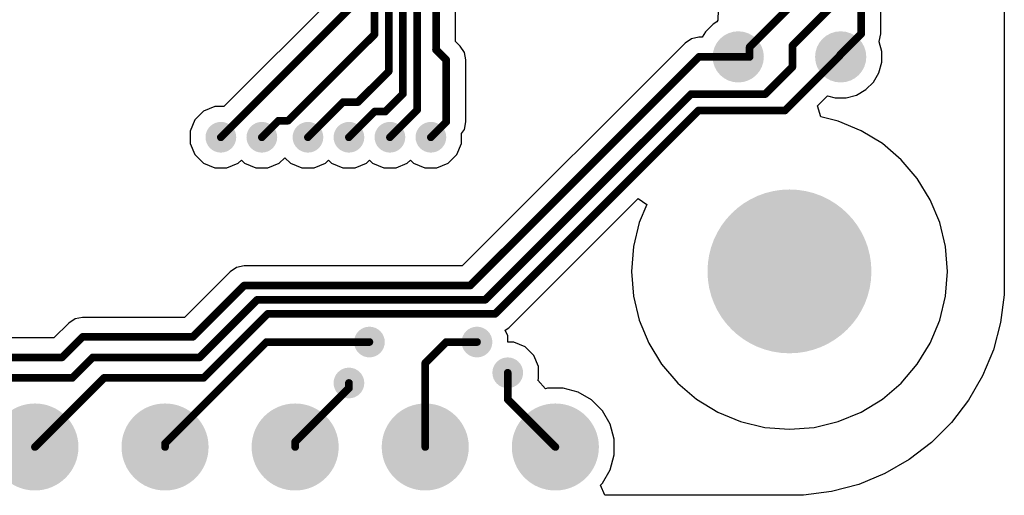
# Model space of a CAD drawing. Header units: inches. Extents: x 0.3 to 40.7, y 0.3 to 25.1.
# Tile 2 of 5: x 21.5 to 40.7, y 0.3 to 9.6. Entities that reach past the tile are written whole.
import ezdxf

# ---------------------------------------------------------------- set-up
doc = ezdxf.new("R2010")
doc.units = ezdxf.units.IN
for name, color, linetype in [('BOTTOM', 5, 'Continuous'), ('Pad Holes', 156, 'Continuous'), ('Via Holes', 16, 'Continuous')]:
    doc.layers.add(name, color=color, linetype=linetype)

# ---------------------------------------------------------------- blocks, each defined once
blk = doc.blocks.new('TP_1_00MM_B_3046')
at = {"layer": 'BOTTOM'}
h = blk.add_hatch(color=5, dxfattribs=at)
edge = h.paths.add_edge_path()
edge.add_arc((0, 0), 0.5, 0, 360)
blk = doc.blocks.new('TP_1_00MM_B_3051')
at = {"layer": 'BOTTOM'}
h = blk.add_hatch(color=5, dxfattribs=at)
edge = h.paths.add_edge_path()
edge.add_arc((0, 0), 0.5, 0, 360)
blk = doc.blocks.new('PIN_HEADER_2_54___VERT__1_10POS_3078')
at = {"layer": 'BOTTOM'}
h = blk.add_hatch(color=5, dxfattribs=at)
edge = h.paths.add_edge_path()
edge.add_arc((1.27, 0), 0.85, 0, 360)
h = blk.add_hatch(color=5, dxfattribs=at)
edge = h.paths.add_edge_path()
edge.add_arc((3.81, 0), 0.85, 0, 360)
h = blk.add_hatch(color=5, dxfattribs=at)
edge = h.paths.add_edge_path()
edge.add_arc((6.35, 0), 0.85, 0, 360)
h = blk.add_hatch(color=5, dxfattribs=at)
edge = h.paths.add_edge_path()
edge.add_arc((8.89, 0), 0.85, 0, 360)
h = blk.add_hatch(color=5, dxfattribs=at)
edge = h.paths.add_edge_path()
edge.add_arc((11.43, 0), 0.85, 0, 360)
at = {"layer": 'Pad Holes'}
h = blk.add_hatch(color=7, dxfattribs=at)
edge = h.paths.add_edge_path()
edge.add_arc((1.27, 0), 0.5, 0, 360)
h = blk.add_hatch(color=7, dxfattribs=at)
edge = h.paths.add_edge_path()
edge.add_arc((3.81, 0), 0.5, 0, 360)
h = blk.add_hatch(color=7, dxfattribs=at)
edge = h.paths.add_edge_path()
edge.add_arc((6.35, 0), 0.5, 0, 360)
h = blk.add_hatch(color=7, dxfattribs=at)
edge = h.paths.add_edge_path()
edge.add_arc((8.89, 0), 0.5, 0, 360)
h = blk.add_hatch(color=7, dxfattribs=at)
edge = h.paths.add_edge_path()
edge.add_arc((11.43, 0), 0.5, 0, 360)

msp = doc.modelspace()

# ---------------------------------------------------------------- hatches: boundary and pattern name
at = {"layer": 'BOTTOM'}
h = msp.add_hatch(color=5, dxfattribs=at)
edge = h.paths.add_edge_path()
edge.add_arc((25.4, 7.3), 0.3, 0, 360)
h = msp.add_hatch(color=5, dxfattribs=at)
edge = h.paths.add_edge_path()
edge.add_arc((26.2, 7.3), 0.3, 0, 360)
h = msp.add_hatch(color=5, dxfattribs=at)
edge = h.paths.add_edge_path()
edge.add_arc((27.1, 7.3), 0.3, 0, 360)
h = msp.add_hatch(color=5, dxfattribs=at)
edge = h.paths.add_edge_path()
edge.add_arc((27.9, 7.3), 0.3, 0, 360)
h = msp.add_hatch(color=5, dxfattribs=at)
edge = h.paths.add_edge_path()
edge.add_arc((28.7, 7.3), 0.3, 0, 360)
h = msp.add_hatch(color=5, dxfattribs=at)
edge = h.paths.add_edge_path()
edge.add_arc((29.5, 7.3), 0.3, 0, 360)
h = msp.add_hatch(color=5, dxfattribs=at)
edge = h.paths.add_edge_path()
edge.add_arc((36.5, 4.68), 1.5, 0, 360)
h = msp.add_hatch(color=5, dxfattribs=at)
edge = h.paths.add_edge_path()
edge.add_arc((28.3, 3.3), 0.3, 0, 360)
h = msp.add_hatch(color=5, dxfattribs=at)
edge = h.paths.add_edge_path()
edge.add_arc((30.4, 3.3), 0.3, 0, 360)
h = msp.add_hatch(color=5, dxfattribs=at)
edge = h.paths.add_edge_path()
edge.add_arc((31, 2.7), 0.3, 0, 360)
h = msp.add_hatch(color=5, dxfattribs=at)
edge = h.paths.add_edge_path()
edge.add_arc((27.9, 2.5), 0.3, 0, 360)
at = {"layer": 'Pad Holes'}
h = msp.add_hatch(color=7, dxfattribs=at)
edge = h.paths.add_edge_path()
edge.add_arc((36.5, 4.68), 1.6, 0, 360)
at = {"layer": 'Via Holes'}
h = msp.add_hatch(color=7, dxfattribs=at)
edge = h.paths.add_edge_path()
edge.add_arc((25.4, 7.3), 0.15, 0, 360)
h = msp.add_hatch(color=7, dxfattribs=at)
edge = h.paths.add_edge_path()
edge.add_arc((26.2, 7.3), 0.15, 0, 360)
h = msp.add_hatch(color=7, dxfattribs=at)
edge = h.paths.add_edge_path()
edge.add_arc((27.1, 7.3), 0.15, 0, 360)
h = msp.add_hatch(color=7, dxfattribs=at)
edge = h.paths.add_edge_path()
edge.add_arc((27.9, 7.3), 0.15, 0, 360)
h = msp.add_hatch(color=7, dxfattribs=at)
edge = h.paths.add_edge_path()
edge.add_arc((28.7, 7.3), 0.15, 0, 360)
h = msp.add_hatch(color=7, dxfattribs=at)
edge = h.paths.add_edge_path()
edge.add_arc((29.5, 7.3), 0.15, 0, 360)
h = msp.add_hatch(color=7, dxfattribs=at)
edge = h.paths.add_edge_path()
edge.add_arc((28.3, 3.3), 0.15, 0, 360)
h = msp.add_hatch(color=7, dxfattribs=at)
edge = h.paths.add_edge_path()
edge.add_arc((30.4, 3.3), 0.15, 0, 360)
h = msp.add_hatch(color=7, dxfattribs=at)
edge = h.paths.add_edge_path()
edge.add_arc((31, 2.7), 0.15, 0, 360)
h = msp.add_hatch(color=7, dxfattribs=at)
edge = h.paths.add_edge_path()
edge.add_arc((27.9, 2.5), 0.15, 0, 360)

# ---------------------------------------------------------------- linework, layer by layer
at = {"layer": 'BOTTOM'}
for p, q in [((40.694, 20.86), (40.694, 4.5)), ((38.282, 9.319), (38.282, 10.442)), ((27.603, 10.044), (25.459, 7.9)), ((29.982, 9.169), (29.982, 10.142)), ((35.109, 9.791), (35.099, 9.584)), ((35.009, 9.51), (34.86, 9.361)), ((35.085, 9.554), (35.009, 9.51)), ((35.099, 9.584), (35.085, 9.554)), ((34.733, 9.252), (34.587, 9.223)), ((34.797, 9.252), (34.733, 9.252)), ((34.86, 9.361), (34.797, 9.252)), ((38.253, 9.172), (38.282, 9.319)), ((30.07, 9.081), (29.982, 9.169)), ((30.153, 8.957), (30.07, 9.081)), ((34.463, 9.14), (30.109, 4.786)), ((34.587, 9.223), (34.463, 9.14)), ((38.249, 9.166), (38.253, 9.172)), ((38.3, 8.975), (38.249, 9.166)), ((30.182, 8.811), (30.153, 8.957)), ((38.3, 8.765), (38.3, 8.975)), ((30.182, 7.6), (30.182, 8.811)), ((38.246, 8.561), (38.3, 8.765)), ((38.14, 8.379), (38.246, 8.561)), ((37.991, 8.23), (38.14, 8.379)), ((37.047, 7.917), (37.242, 8.111)), ((37.242, 8.111), (37.395, 8.07)), ((37.605, 8.07), (37.809, 8.125)), ((37.809, 8.125), (37.991, 8.23)), ((25.281, 7.9), (25.06, 7.809)), ((25.459, 7.9), (25.281, 7.9)), ((37.11, 7.696), (37.047, 7.917)), ((37.395, 8.07), (37.605, 8.07)), ((25.06, 7.809), (24.891, 7.64)), ((37.453, 7.614), (37.11, 7.696)), ((24.891, 7.64), (24.8, 7.419)), ((30.153, 7.454), (30.182, 7.6)), ((37.9, 7.428), (37.453, 7.614)), ((24.8, 7.419), (24.8, 7.181)), ((30.1, 7.374), (30.153, 7.454)), ((30.1, 7.181), (30.1, 7.374)), ((38.313, 7.175), (37.9, 7.428)), ((24.8, 7.181), (24.891, 6.96)), ((30.009, 6.96), (30.1, 7.181)), ((38.681, 6.861), (38.313, 7.175)), ((24.891, 6.96), (25.06, 6.791)), ((29.84, 6.791), (30.009, 6.96)), ((25.06, 6.791), (25.281, 6.7)), ((25.519, 6.7), (25.74, 6.791)), ((25.74, 6.791), (25.8, 6.851)), ((25.8, 6.851), (25.86, 6.791)), ((25.86, 6.791), (26.081, 6.7)), ((26.319, 6.7), (26.54, 6.791)), ((26.54, 6.791), (26.65, 6.901)), ((26.65, 6.901), (26.76, 6.791)), ((26.76, 6.791), (26.981, 6.7)), ((27.219, 6.7), (27.44, 6.791)), ((27.44, 6.791), (27.5, 6.851)), ((27.5, 6.851), (27.56, 6.791)), ((27.56, 6.791), (27.781, 6.7)), ((28.019, 6.7), (28.24, 6.791)), ((28.24, 6.791), (28.3, 6.851)), ((28.3, 6.851), (28.36, 6.791)), ((28.36, 6.791), (28.581, 6.7)), ((28.819, 6.7), (29.04, 6.791)), ((29.04, 6.791), (29.1, 6.851)), ((29.1, 6.851), (29.16, 6.791)), ((29.16, 6.791), (29.381, 6.7)), ((29.619, 6.7), (29.84, 6.791)), ((38.995, 6.493), (38.681, 6.861)), ((25.281, 6.7), (25.519, 6.7)), ((26.081, 6.7), (26.319, 6.7)), ((26.981, 6.7), (27.219, 6.7)), ((27.781, 6.7), (28.019, 6.7)), ((28.581, 6.7), (28.819, 6.7)), ((29.381, 6.7), (29.619, 6.7)), ((39.248, 6.08), (38.995, 6.493)), ((31.021, 3.579), (33.544, 6.102)), ((33.544, 6.102), (33.714, 5.989)), ((33.714, 5.989), (33.566, 5.633)), ((39.434, 5.633), (39.248, 6.08)), ((33.566, 5.633), (33.454, 5.163)), ((39.547, 5.163), (39.434, 5.633)), ((33.454, 5.163), (33.416, 4.68)), ((39.585, 4.68), (39.547, 5.163)), ((25.584, 4.674), (24.692, 3.782)), ((25.708, 4.757), (25.584, 4.674)), ((25.854, 4.786), (25.708, 4.757)), ((30.109, 4.786), (25.854, 4.786)), ((33.416, 4.68), (33.454, 4.197)), ((39.547, 4.197), (39.585, 4.68)), ((40.694, 4.5), (40.694, 4.225)), ((33.454, 4.197), (33.566, 3.727)), ((39.434, 3.727), (39.547, 4.197)), ((40.694, 4.225), (40.622, 3.68)), ((22.43, 3.67), (22.142, 3.382)), ((22.554, 3.753), (22.43, 3.67)), ((22.7, 3.782), (22.554, 3.753)), ((24.692, 3.782), (22.7, 3.782)), ((33.566, 3.727), (33.752, 3.28)), ((39.248, 3.28), (39.434, 3.727)), ((40.622, 3.68), (40.48, 3.149)), ((30.953, 3.533), (31.021, 3.579)), ((31, 3.419), (30.953, 3.533)), ((22.142, 3.382), (20.4, 3.382)), ((31, 3.3), (31, 3.419)), ((31.119, 3.3), (31, 3.3)), ((31.34, 3.209), (31.119, 3.3)), ((33.752, 3.28), (34.005, 2.867)), ((38.995, 2.867), (39.248, 3.28)), ((31.509, 3.04), (31.34, 3.209)), ((40.48, 3.149), (40.27, 2.641)), ((31.6, 2.819), (31.509, 3.04)), ((31.6, 2.581), (31.6, 2.819)), ((34.005, 2.867), (34.319, 2.499)), ((38.681, 2.499), (38.995, 2.867)), ((31.59, 2.557), (31.6, 2.581)), ((31.737, 2.389), (31.59, 2.557)), ((34.319, 2.499), (34.687, 2.185)), ((38.313, 2.185), (38.681, 2.499)), ((40.27, 2.641), (39.995, 2.165)), ((31.779, 2.4), (31.737, 2.389)), ((32.081, 2.4), (31.779, 2.4)), ((32.374, 2.322), (32.081, 2.4)), ((32.636, 2.17), (32.374, 2.322)), ((32.85, 1.956), (32.636, 2.17)), ((34.687, 2.185), (35.1, 1.932)), ((37.9, 1.932), (38.313, 2.185)), ((39.995, 2.165), (39.66, 1.729)), ((33.002, 1.694), (32.85, 1.956)), ((35.1, 1.932), (35.547, 1.746)), ((37.453, 1.746), (37.9, 1.932)), ((35.547, 1.746), (36.018, 1.633)), ((36.983, 1.633), (37.453, 1.746)), ((33.08, 1.401), (33.002, 1.694)), ((36.018, 1.633), (36.5, 1.596)), ((36.5, 1.596), (36.983, 1.633)), ((39.66, 1.729), (39.271, 1.34)), ((33.08, 1.099), (33.08, 1.401)), ((39.271, 1.34), (38.835, 1.005)), ((33.002, 0.806), (33.08, 1.099)), ((38.835, 1.005), (38.359, 0.73)), ((32.85, 0.544), (33.002, 0.806)), ((38.359, 0.73), (37.851, 0.52)), ((32.812, 0.506), (32.85, 0.544)), ((32.895, 0.306), (32.812, 0.506)), ((37.851, 0.52), (37.32, 0.378)), ((36.5, 0.306), (32.895, 0.306)), ((36.775, 0.306), (36.5, 0.306)), ((37.32, 0.378), (36.775, 0.306))]:
    msp.add_line(p, q, dxfattribs=at)
at = {"layer": 'BOTTOM', "const_width": 0.15}
for points in [[(28.954, 8.146), (28.954, 14.02)], [(28.4, 9.31), (28.4, 13.791)], [(28.677, 8.587), (28.677, 13.906)], [(29.231, 7.831), (29.231, 12.931)], [(37.9, 9.319), (37.9, 10.6)], [(29.6, 9.011), (29.6, 10.3)], [(36.557, 9.089), (37.5, 10.032)], [(25.4, 7.3), (27.985, 9.885)], [(35.722, 9.062), (36.57, 9.91)], [(26.714, 7.624), (28.4, 9.31)], [(37.48, 8.899), (37.9, 9.319)], [(29.6, 9.011), (29.8, 8.811)], [(35.722, 8.87), (35.722, 9.062)], [(36.557, 8.673), (36.557, 9.089)], [(29.8, 7.6), (29.8, 8.811)], [(30.267, 4.403), (34.733, 8.87)], [(34.733, 8.87), (35.5, 8.87)], [(35.5, 8.87), (35.722, 8.87)], [(36.413, 7.823), (37.48, 8.89)], [(37.48, 8.89), (37.48, 8.899)], [(28.077, 7.987), (28.677, 8.587)], [(36.027, 8.143), (36.557, 8.673)], [(28.61, 7.802), (28.954, 8.146)], [(30.562, 4.126), (34.578, 8.143)], [(34.578, 8.143), (36.027, 8.143)], [(27.1, 7.3), (27.787, 7.987)], [(27.787, 7.987), (28.077, 7.987)], [(28.7, 7.3), (29.231, 7.831)], [(30.751, 3.849), (34.724, 7.823)], [(34.724, 7.823), (36.413, 7.823)], [(26.2, 7.3), (26.524, 7.624)], [(26.524, 7.624), (26.714, 7.624)], [(27.9, 7.3), (28.402, 7.802)], [(28.402, 7.802), (28.61, 7.802)], [(29.5, 7.3), (29.8, 7.6)], [(24.851, 3.4), (25.854, 4.403)], [(25.854, 4.403), (30.267, 4.403)], [(24.984, 3), (26.111, 4.126)], [(26.111, 4.126), (30.562, 4.126)], [(25.062, 2.6), (26.312, 3.849)], [(26.312, 3.849), (30.751, 3.849)], [(22.3, 3), (22.7, 3.4)], [(22.7, 3.4), (24.851, 3.4)], [(24.31, 1.32), (26.29, 3.3)], [(26.29, 3.3), (28.3, 3.3)], [(29.39, 2.89), (29.8, 3.3)], [(29.8, 3.3), (30.4, 3.3)], [(20.4, 3), (22.3, 3)], [(22.5, 2.6), (22.9, 3)], [(22.9, 3), (24.984, 3)], [(29.39, 1.25), (29.39, 2.89)], [(31, 2.18), (31, 2.7)], [(20.58, 2.6), (22.5, 2.6)], [(21.77, 1.25), (23.12, 2.6)], [(23.12, 2.6), (25.062, 2.6)], [(27.9, 2.4), (27.9, 2.5)], [(26.85, 1.35), (27.9, 2.4)], [(31, 2.18), (31.93, 1.25)], [(24.31, 1.25), (24.31, 1.32)], [(26.85, 1.25), (26.85, 1.35)]]:
    msp.add_lwpolyline(points, dxfattribs=at)
at = {"layer": 'BOTTOM', "const_width": 0.075}
for points in [[(28.362, 9.31, 1), (28.437, 9.31, 1)], [(28.362, 9.31, 1), (28.437, 9.31, 1)], [(37.862, 9.319, 1), (37.938, 9.319, 1)], [(37.862, 9.319, 1), (37.938, 9.319, 1)], [(29.562, 9.011, 1), (29.637, 9.011, 1)], [(29.562, 9.011, 1), (29.637, 9.011, 1)], [(35.685, 9.062, 1), (35.76, 9.062, 1)], [(35.685, 9.062, 1), (35.76, 9.062, 1)], [(36.52, 9.089, 1), (36.595, 9.089, 1)], [(36.52, 9.089, 1), (36.595, 9.089, 1)], [(29.762, 8.811, 1), (29.837, 8.811, 1)], [(29.762, 8.811, 1), (29.837, 8.811, 1)], [(34.696, 8.87, 1), (34.771, 8.87, 1)], [(34.696, 8.87, 1), (34.771, 8.87, 1)], [(35.463, 8.87, 1), (35.538, 8.87, 1)], [(35.463, 8.87, 1), (35.538, 8.87, 1)], [(35.685, 8.87, 1), (35.76, 8.87, 1)], [(35.685, 8.87, 1), (35.76, 8.87, 1)], [(37.443, 8.899, 1), (37.518, 8.899, 1)], [(37.443, 8.899, 1), (37.518, 8.899, 1)], [(37.443, 8.89, 1), (37.518, 8.89, 1)], [(37.443, 8.89, 1), (37.518, 8.89, 1)], [(28.639, 8.587, 1), (28.714, 8.587, 1)], [(28.639, 8.587, 1), (28.714, 8.587, 1)], [(36.52, 8.673, 1), (36.595, 8.673, 1)], [(36.52, 8.673, 1), (36.595, 8.673, 1)], [(28.916, 8.146, 1), (28.991, 8.146, 1)], [(28.916, 8.146, 1), (28.991, 8.146, 1)], [(34.541, 8.143, 1), (34.616, 8.143, 1)], [(34.541, 8.143, 1), (34.616, 8.143, 1)], [(35.989, 8.143, 1), (36.064, 8.143, 1)], [(35.989, 8.143, 1), (36.064, 8.143, 1)], [(27.749, 7.987, 1), (27.824, 7.987, 1)], [(27.749, 7.987, 1), (27.824, 7.987, 1)], [(28.039, 7.987, 1), (28.114, 7.987, 1)], [(28.039, 7.987, 1), (28.114, 7.987, 1)], [(29.193, 7.831, 1), (29.268, 7.831, 1)], [(29.193, 7.831, 1), (29.268, 7.831, 1)], [(34.687, 7.823, 1), (34.762, 7.823, 1)], [(34.687, 7.823, 1), (34.762, 7.823, 1)], [(36.375, 7.823, 1), (36.45, 7.823, 1)], [(36.375, 7.823, 1), (36.45, 7.823, 1)], [(26.487, 7.624, 1), (26.562, 7.624, 1)], [(26.487, 7.624, 1), (26.562, 7.624, 1)], [(26.677, 7.624, 1), (26.752, 7.624, 1)], [(26.677, 7.624, 1), (26.752, 7.624, 1)], [(28.365, 7.802, 1), (28.44, 7.802, 1)], [(28.365, 7.802, 1), (28.44, 7.802, 1)], [(28.573, 7.802, 1), (28.648, 7.802, 1)], [(28.573, 7.802, 1), (28.648, 7.802, 1)], [(29.762, 7.6, 1), (29.837, 7.6, 1)], [(29.762, 7.6, 1), (29.837, 7.6, 1)], [(25.362, 7.3, 1), (25.438, 7.3, 1)], [(26.163, 7.3, 1), (26.238, 7.3, 1)], [(27.062, 7.3, 1), (27.137, 7.3, 1)], [(27.862, 7.3, 1), (27.938, 7.3, 1)], [(28.663, 7.3, 1), (28.738, 7.3, 1)], [(29.462, 7.3, 1), (29.537, 7.3, 1)], [(25.817, 4.403, 1), (25.892, 4.403, 1)], [(25.817, 4.403, 1), (25.892, 4.403, 1)], [(30.229, 4.403, 1), (30.304, 4.403, 1)], [(30.229, 4.403, 1), (30.304, 4.403, 1)], [(26.073, 4.126, 1), (26.148, 4.126, 1)], [(26.073, 4.126, 1), (26.148, 4.126, 1)], [(30.524, 4.126, 1), (30.599, 4.126, 1)], [(30.524, 4.126, 1), (30.599, 4.126, 1)], [(26.274, 3.849, 1), (26.349, 3.849, 1)], [(26.274, 3.849, 1), (26.349, 3.849, 1)], [(30.713, 3.849, 1), (30.788, 3.849, 1)], [(30.713, 3.849, 1), (30.788, 3.849, 1)], [(22.663, 3.4, 1), (22.738, 3.4, 1)], [(22.663, 3.4, 1), (22.738, 3.4, 1)], [(24.813, 3.4, 1), (24.888, 3.4, 1)], [(24.813, 3.4, 1), (24.888, 3.4, 1)], [(26.253, 3.3, 1), (26.328, 3.3, 1)], [(26.253, 3.3, 1), (26.328, 3.3, 1)], [(28.262, 3.3, 1), (28.337, 3.3, 1)], [(29.762, 3.3, 1), (29.837, 3.3, 1)], [(29.762, 3.3, 1), (29.837, 3.3, 1)], [(30.362, 3.3, 1), (30.438, 3.3, 1)], [(22.263, 3, 1), (22.338, 3, 1)], [(22.263, 3, 1), (22.338, 3, 1)], [(22.862, 3, 1), (22.938, 3, 1)], [(22.862, 3, 1), (22.938, 3, 1)], [(24.947, 3, 1), (25.022, 3, 1)], [(24.947, 3, 1), (25.022, 3, 1)], [(29.353, 2.89, 1), (29.428, 2.89, 1)], [(29.353, 2.89, 1), (29.428, 2.89, 1)], [(30.962, 2.7, 1), (31.037, 2.7, 1)], [(22.463, 2.6, 1), (22.538, 2.6, 1)], [(22.463, 2.6, 1), (22.538, 2.6, 1)], [(23.083, 2.6, 1), (23.158, 2.6, 1)], [(23.083, 2.6, 1), (23.158, 2.6, 1)], [(25.025, 2.6, 1), (25.1, 2.6, 1)], [(25.025, 2.6, 1), (25.1, 2.6, 1)], [(27.862, 2.5, 1), (27.938, 2.5, 1)], [(27.862, 2.4, 1), (27.938, 2.4, 1)], [(27.862, 2.4, 1), (27.938, 2.4, 1)], [(30.962, 2.18, 1), (31.037, 2.18, 1)], [(30.962, 2.18, 1), (31.037, 2.18, 1)], [(24.273, 1.32, 1), (24.348, 1.32, 1)], [(24.273, 1.32, 1), (24.348, 1.32, 1)], [(26.813, 1.35, 1), (26.888, 1.35, 1)], [(26.813, 1.35, 1), (26.888, 1.35, 1)], [(21.733, 1.25, 1), (21.808, 1.25, 1)], [(24.273, 1.25, 1), (24.348, 1.25, 1)], [(26.813, 1.25, 1), (26.888, 1.25, 1)], [(29.353, 1.25, 1), (29.428, 1.25, 1)], [(31.893, 1.25, 1), (31.968, 1.25, 1)]]:
    msp.add_lwpolyline(points, format="xyb", close=True, dxfattribs=at)

# ---------------------------------------------------------------- block references
at = {"rotation": 180}
for name, p in [('TP_1_00MM_B_3046', (35.5, 8.87)), ('TP_1_00MM_B_3051', (37.5, 8.87))]:
    msp.add_blockref(name, p, dxfattribs=at)
msp.add_blockref('PIN_HEADER_2_54___VERT__1_10POS_3078', (20.5, 1.25))

doc.saveas('drawing.dxf')
